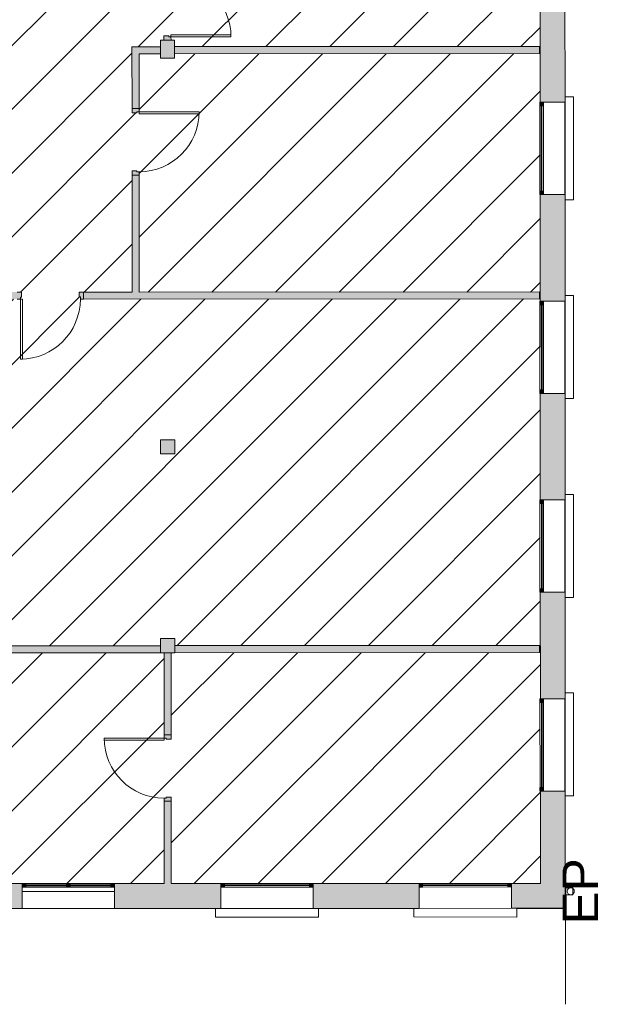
# Model space of a CAD drawing. Header units: metres. Extents: x 82 to 222, y -4 to 154.
# Tile 171 of 214: x 142.45 to 150.95, y 101.09 to 114.95. Entities that reach past the tile are written whole.
import ezdxf

# ---------------------------------------------------------------- set-up
doc = ezdxf.new("R2010")
doc.units = ezdxf.units.M
doc.linetypes.add('Caché', pattern=[0.003, 0.002, -0.001])
for name, color, linetype, lineweight in [('A-ANNO-NOTE', 7, 'Continuous', 20), ('A-DETL-GENF', 7, 'Continuous', 5), ('A-DOOR', 7, 'Continuous', 5), ('A-FLOR', 7, 'Continuous', 5), ('A-GENM', 7, 'Continuous', 5), ('A-GLAZ-CURT', 7, 'Continuous', 5), ('A-GLAZ-CWMG', 7, 'Continuous', 5), ('A-WALL', 7, 'Continuous', 5), ('C-TOPO', 7, 'Continuous', 5), ('P-SANR-FIXT', 7, 'Continuous', 5), ('S-COLS', 7, 'Continuous', 5)]:
    doc.layers.add(name, color=color, linetype=linetype, lineweight=lineweight)
doc.layers.add('A-WALL-PATT', color=7, linetype='Continuous', true_color=0x2a2a2a)
doc.styles.add('Arial', font='arial.ttf', dxfattribs={"height": 0.5})

# ---------------------------------------------------------------- blocks, each defined once
blk = doc.blocks.new('ART-Béton-Poteau rectangulaire - 20X25-3251002-DCE-Plan de reperage des sol- rez de rue-200 - Dépendante 1')
at = {"layer": 'S-COLS', "true_color": 0x2a2a2a}
blk.add_hatch(color=250, dxfattribs=at).paths.add_polyline_path([(-0.1, -0.125), (0.1, -0.125), (0.1, 0.125), (-0.1, 0.125)])
at = {"layer": 'S-COLS', "lineweight": 20}
for p, q in [((0.1, 0.125), (-0.1, 0.125)), ((-0.1, 0.125), (-0.1, -0.125)), ((0.1, -0.125), (0.1, 0.125)), ((-0.1, -0.125), (0.1, -0.125))]:
    blk.add_line(p, q, dxfattribs=at)
blk = doc.blocks.new('ART-Béton-Poteau rectangulaire - 20X20-3251590-DCE-Plan de reperage des sol- rez de rue-200 - Dépendante 1')
at = {"layer": 'S-COLS', "true_color": 0x2a2a2a}
blk.add_hatch(color=250, dxfattribs=at).paths.add_polyline_path([(-0.1, -0.1), (0.1, -0.1), (0.1, 0.1), (-0.1, 0.1), (-0.1, -0.057)])
at = {"layer": 'S-COLS', "lineweight": 20}
for p, q in [((0.1, 0.1), (-0.1, 0.1)), ((-0.1, 0.1), (-0.1, -0.1)), ((0.1, -0.1), (0.1, 0.1)), ((-0.1, -0.1), (0.1, -0.1))]:
    blk.add_line(p, q, dxfattribs=at)
blk = doc.blocks.new('OMD_Porte 1V tunnel - 80x204-5423503-DCE-Plan de reperage des sol- rez de rue-200 - Dépendante 1')
at = {"layer": 'A-DOOR', "true_color": 0x2a2a2a}
h = blk.add_hatch(color=250, dxfattribs=at)
h.paths.add_polyline_path([(-0.518, 0.05), (-0.518, -0.05), (-0.473, -0.05), (-0.473, -0.02), (-0.458, -0.02), (-0.458, 0.05), (-0.517, 0.05)])
h.paths.add_polyline_path([(0.357, 0.05), (0.357, -0.02), (0.372, -0.02), (0.372, -0.05), (0.417, -0.05), (0.417, 0.05), (0.373, 0.05)])
at = {"layer": 'A-DOOR'}
for p, q in [((-0.458, 0.05), (-0.518, 0.05)), ((-0.458, -0.02), (-0.458, 0.05)), ((0.417, 0.05), (0.357, 0.05)), ((0.357, 0.05), (0.357, -0.02)), ((-0.518, -0.05), (-0.473, -0.05)), ((-0.473, -0.05), (-0.473, -0.02)), ((-0.473, -0.02), (-0.458, -0.02)), ((-0.443, -0.05), (-0.473, -0.05)), ((-0.473, -0.05), (-0.473, -0.895)), ((-0.473, -0.05), (-0.443, -0.05)), ((-0.443, -0.895), (-0.443, -0.05)), ((0.357, -0.02), (0.372, -0.02)), ((0.372, -0.02), (0.372, -0.05)), ((0.372, -0.05), (0.417, -0.05)), ((-0.443, -0.895), (-0.473, -0.895))]:
    blk.add_line(p, q, dxfattribs=at)
blk.add_arc((-0.473, -0.05), 0.845, 270, 360, dxfattribs=at)
blk = doc.blocks.new('OMD_Porte 1V tunnel - 80x204-5423504-DCE-Plan de reperage des sol- rez de rue-200 - Dépendante 1')
at = {"layer": 'A-DOOR', "true_color": 0x2a2a2a}
h = blk.add_hatch(color=250, dxfattribs=at)
h.paths.add_polyline_path([(0.417, -0.05), (0.417, 0.05), (0.372, 0.05), (0.372, 0.02), (0.357, 0.02), (0.357, -0.05), (0.372, -0.05)])
h.paths.add_polyline_path([(-0.458, -0.05), (-0.458, 0.02), (-0.473, 0.02), (-0.473, 0.05), (-0.518, 0.05), (-0.518, -0.05), (-0.473, -0.05)])
at = {"layer": 'A-DOOR'}
for p, q in [((-0.473, 0.05), (-0.473, 0.895)), ((-0.443, 0.895), (-0.473, 0.895)), ((-0.443, 0.895), (-0.443, 0.05)), ((-0.518, 0.05), (-0.473, 0.05)), ((-0.443, 0.05), (-0.473, 0.05)), ((-0.473, 0.05), (-0.443, 0.05)), ((-0.473, 0.05), (-0.473, 0.02)), ((-0.473, 0.02), (-0.458, 0.02)), ((-0.458, 0.02), (-0.458, -0.05)), ((0.357, 0.02), (0.372, 0.02)), ((0.357, -0.05), (0.357, 0.02)), ((0.372, 0.02), (0.372, 0.05)), ((0.372, 0.05), (0.417, 0.05)), ((-0.458, -0.05), (-0.518, -0.05)), ((0.417, -0.05), (0.357, -0.05))]:
    blk.add_line(p, q, dxfattribs=at)
blk.add_arc((-0.473, 0.05), 0.845, 0, 90, dxfattribs=at)
blk = doc.blocks.new('Meneau rectangulaire - 50x50-3242118-DCE-Plan de reperage des sol- rez de rue-200 - Dépendante 1')
at = {"layer": 'A-GLAZ-CWMG', "true_color": 0x2a2a2a}
blk.add_hatch(color=250, dxfattribs=at).paths.add_polyline_path([(-0.05, -0.025), (0, -0.025), (0, 0.025), (-0.05, 0.025)])
at = {"layer": 'A-GLAZ-CWMG'}
for p, q in [((0, 0.025), (-0.05, 0.025)), ((-0.05, 0.025), (-0.05, -0.025)), ((0, -0.025), (0, 0.025)), ((-0.05, -0.025), (0, -0.025))]:
    blk.add_line(p, q, dxfattribs=at)
blk = doc.blocks.new('Panneau système - Vitré-3242119-DCE-Plan de reperage des sol- rez de rue-200 - Dépendante 1')
at = {"layer": 'A-GLAZ-CURT', "true_color": 0x2a2a2a}
blk.add_hatch(color=250, dxfattribs=at).paths.add_polyline_path([(0.6, 0.005), (-0.6, 0.005), (-0.6, -0.005), (0.6, -0.005)])
at = {"layer": 'A-GLAZ-CURT'}
for p, q in [((0.6, 0.005), (-0.6, 0.005)), ((-0.6, 0.005), (-0.6, -0.005)), ((0.6, -0.005), (0.6, 0.005)), ((-0.6, -0.005), (0.6, -0.005))]:
    blk.add_line(p, q, dxfattribs=at)
blk = doc.blocks.new('Meneau rectangulaire - 50x50-3242120-DCE-Plan de reperage des sol- rez de rue-200 - Dépendante 1')
at = {"layer": 'A-GLAZ-CWMG', "true_color": 0x2a2a2a}
blk.add_hatch(color=250, dxfattribs=at).paths.add_polyline_path([(0, -0.025), (-0.05, -0.025), (-0.05, 0.025), (0, 0.025)])
at = {"layer": 'A-GLAZ-CWMG'}
for p, q in [((-0.05, 0.025), (0, 0.025)), ((-0.05, -0.025), (-0.05, 0.025)), ((0, 0.025), (0, -0.025)), ((0, -0.025), (-0.05, -0.025))]:
    blk.add_line(p, q, dxfattribs=at)
blk = doc.blocks.new('Meneau rectangulaire - 50x50-3242115-DCE-Plan de reperage des sol- rez de rue-200 - Dépendante 1')
at = {"layer": 'A-GLAZ-CWMG'}
for p, q in [((148.123, 102.789), (149.323, 102.79)), ((149.323, 102.74), (148.123, 102.739))]:
    blk.add_line(p, q, dxfattribs=at)
blk = doc.blocks.new('Panneau système - Vitré-3263156-DCE-Plan de reperage des sol- rez de rue-200 - Dépendante 1')
at = {"layer": 'A-GLAZ-CURT', "true_color": 0x2a2a2a}
blk.add_hatch(color=250, dxfattribs=at).paths.add_polyline_path([(0.287, 0.005), (-0.287, 0.005), (-0.287, -0.005), (0.287, -0.005)])
at = {"layer": 'A-GLAZ-CURT'}
for p, q in [((0.287, 0.005), (-0.287, 0.005)), ((-0.287, 0.005), (-0.287, -0.005)), ((0.287, -0.005), (0.287, 0.005)), ((-0.287, -0.005), (0.287, -0.005))]:
    blk.add_line(p, q, dxfattribs=at)
blk = doc.blocks.new('Meneau rectangulaire - 50x50-3263147-DCE-Plan de reperage des sol- rez de rue-200 - Dépendante 1')
at = {"layer": 'A-GLAZ-CWMG'}
for p, q in [((143.156, 102.788), (143.731, 102.788)), ((143.156, 102.738), (143.731, 102.738))]:
    blk.add_line(p, q, dxfattribs=at)
blk = doc.blocks.new('Meneau rectangulaire - 50x50-3263169-DCE-Plan de reperage des sol- rez de rue-200 - Dépendante 1')
at = {"layer": 'A-GLAZ-CWMG', "true_color": 0x2a2a2a}
blk.add_hatch(color=250, dxfattribs=at).paths.add_polyline_path([(0, -0.025), (-0.05, -0.025), (-0.05, 0.025), (0, 0.025)])
at = {"layer": 'A-GLAZ-CWMG'}
for p, q in [((-0.05, 0.025), (0, 0.025)), ((-0.05, -0.025), (-0.05, 0.025)), ((0, 0.025), (0, -0.025)), ((0, -0.025), (-0.05, -0.025))]:
    blk.add_line(p, q, dxfattribs=at)
blk = doc.blocks.new('Meneau rectangulaire - 50x50-3263165-DCE-Plan de reperage des sol- rez de rue-200 - Dépendante 1')
at = {"layer": 'A-GLAZ-CWMG', "true_color": 0x2a2a2a}
blk.add_hatch(color=250, dxfattribs=at).paths.add_polyline_path([(-0.05, -0.025), (0, -0.025), (0, 0.025), (-0.05, 0.025)])
at = {"layer": 'A-GLAZ-CWMG'}
for p, q in [((0, 0.025), (-0.05, 0.025)), ((-0.05, 0.025), (-0.05, -0.025)), ((0, -0.025), (0, 0.025)), ((-0.05, -0.025), (0, -0.025))]:
    blk.add_line(p, q, dxfattribs=at)
blk = doc.blocks.new('OMD_Porte 1V tunnel - 80x204-V8-DCE-Plan de reperage des sol- rez de rue-200 - Dépendante 1')
at = {"layer": 'A-DOOR', "true_color": 0x2a2a2a}
h = blk.add_hatch(color=250, dxfattribs=at)
h.paths.add_polyline_path([(0.417, -0.05), (0.417, 0.05), (0.357, 0.05), (0.357, -0.02), (0.372, -0.02), (0.372, -0.05), (0.417, -0.05)])
h.paths.add_polyline_path([(-0.458, -0.02), (-0.458, 0.05), (-0.518, 0.05), (-0.518, -0.05), (-0.473, -0.05), (-0.473, -0.02), (-0.458, -0.02)])
at = {"layer": 'A-DOOR'}
for p, q in [((-0.458, 0.05), (-0.518, 0.05)), ((-0.458, -0.02), (-0.458, 0.05)), ((0.417, 0.05), (0.357, 0.05)), ((0.357, 0.05), (0.357, -0.02)), ((-0.518, -0.05), (-0.473, -0.05)), ((-0.473, -0.05), (-0.473, -0.02)), ((-0.473, -0.02), (-0.458, -0.02)), ((-0.443, -0.05), (-0.473, -0.05)), ((-0.473, -0.05), (-0.473, -0.895)), ((-0.473, -0.05), (-0.443, -0.05)), ((-0.443, -0.895), (-0.443, -0.05)), ((0.357, -0.02), (0.372, -0.02)), ((0.372, -0.02), (0.372, -0.05)), ((0.372, -0.05), (0.417, -0.05)), ((-0.443, -0.895), (-0.473, -0.895))]:
    blk.add_line(p, q, dxfattribs=at)
blk.add_arc((-0.473, -0.05), 0.845, 270, 360, dxfattribs=at)
blk = doc.blocks.new('Meneau rectangulaire - 50x50-3263149-DCE-Plan de reperage des sol- rez de rue-200 - Dépendante 1')
at = {"layer": 'A-GLAZ-CWMG'}
for p, q in [((142.531, 102.788), (143.106, 102.788)), ((142.532, 102.738), (143.106, 102.738))]:
    blk.add_line(p, q, dxfattribs=at)
blk = doc.blocks.new('Meneau rectangulaire - 50x50-3263163-DCE-Plan de reperage des sol- rez de rue-200 - Dépendante 1')
at = {"layer": 'A-GLAZ-CWMG', "true_color": 0x2a2a2a}
blk.add_hatch(color=250, dxfattribs=at).paths.add_polyline_path([(0.025, -0.025), (-0.025, -0.025), (-0.025, 0.025), (0.025, 0.025)])
at = {"layer": 'A-GLAZ-CWMG'}
for p, q in [((-0.025, 0.025), (0.025, 0.025)), ((-0.025, -0.025), (-0.025, 0.025)), ((0.025, 0.025), (0.025, -0.025)), ((0.025, -0.025), (-0.025, -0.025))]:
    blk.add_line(p, q, dxfattribs=at)
blk = doc.blocks.new('appui fenetre - appui fenetre-3309576-DCE-Plan de reperage des sol- rez de rue-200 - Dépendante 1')
at = {"layer": 'A-GENM'}
for p, q in [((187.287, -21.552), (187.2, -21.468)), ((187.143, -21.524), (186.244, -22.462)), ((186.284, -22.599), (187.287, -21.552)), ((186.198, -22.517), (186.284, -22.599)), ((185.208, -23.547), (184.309, -24.485)), ((185.352, -23.576), (185.265, -23.492)), ((184.349, -24.622), (185.352, -23.576)), ((184.263, -24.541), (184.349, -24.622)), ((183.273, -25.571), (182.374, -26.509)), ((182.413, -26.646), (183.417, -25.599)), ((183.417, -25.599), (183.33, -25.516)), ((175.743, -26.327), (175.658, -26.415)), ((175.658, -26.415), (176.705, -27.419)), ((176.79, -27.33), (175.798, -26.378)), ((182.328, -26.565), (182.413, -26.646)), ((176.705, -27.419), (176.79, -27.33)), ((181.485, -27.619), (181.399, -27.537)), ((181.338, -27.594), (180.438, -28.533)), ((180.482, -28.666), (181.485, -27.619)), ((177.761, -28.256), (177.676, -28.344)), ((177.676, -28.344), (178.723, -29.348)), ((178.808, -29.258), (177.815, -28.307)), ((180.397, -28.585), (180.482, -28.666)), ((178.723, -29.348), (178.808, -29.258))]:
    blk.add_line(p, q, dxfattribs=at)
blk = doc.blocks.new('Gouttière avec dauphin - Gouttière avec dauphin 13_2-4851836-DCE-Plan de reperage des sol- rez de rue-200 - Dépendante 1')
at = {"layer": 'P-SANR-FIXT', "linetype": 'Caché'}
for p, q in [((-0.05, -0.03), (-0.05, 0.07)), ((-0.05, 0.07), (0.05, 0.07)), ((0.05, 0.07), (0.05, -0.03)), ((0.05, -0.03), (-0.05, -0.03))]:
    blk.add_line(p, q, dxfattribs=at)
at = {"layer": 'P-SANR-FIXT'}
blk.add_circle((0, 0), 0.05, dxfattribs=at)

msp = doc.modelspace()

# ---------------------------------------------------------------- hatches: boundary and pattern name
at = {"layer": 'A-DETL-GENF', "true_color": 0x808080}
h = msp.add_hatch(dxfattribs=at)
h.set_pattern_fill('FP_14', color=8, style=0, pattern_type=2)
h.set_pattern_definition([(45, (-65.317, 107.194), (-0.4490128, 0.4490128), [])])
h.paths.add_polyline_path([(106.686, 124.55), (106.686, 124.55), (106.686, 124.565), (106.656, 124.565), (106.656, 124.61), (106.626, 124.61), (106.626, 125.58), (106.426, 125.579), (106.426, 125.664), (102.593, 125.664), (102.593, 125.694), (102.548, 125.694), (102.548, 125.724), (102.533, 125.724), (102.533, 125.794), (106.426, 125.794), (106.426, 125.879), (106.626, 125.88), (106.626, 126.475), (106.656, 126.475), (106.656, 126.52), (106.686, 126.52), (106.686, 126.535), (106.756, 126.535), (106.756, 124.55)])
h.paths.add_polyline_path([(101.283, 102.778), (106.631, 102.781), (106.631, 103.112), (106.661, 103.112), (106.661, 103.157), (106.691, 103.157), (106.691, 103.172), (106.761, 103.172), (106.761, 102.782), (114.571, 102.786), (114.57, 106.271), (108.188, 106.27), (108.188, 106.3), (108.143, 106.3), (108.143, 106.33), (108.128, 106.33), (108.128, 106.4), (109.1, 106.4), (109.099, 112.87), (109.129, 112.87), (109.129, 112.915), (109.159, 112.915), (109.159, 112.93), (109.229, 112.93), (109.23, 111.855), (109.429, 111.855), (109.429, 111.795), (114.57, 111.796), (114.565, 131.266), (109.424, 131.265), (109.424, 131.23), (109.224, 131.23), (109.225, 128.4), (109.195, 128.4), (109.195, 128.355), (109.165, 128.355), (109.165, 128.34), (109.095, 128.34), (109.094, 131.265), (106.754, 131.265), (106.754, 129.85), (106.685, 129.85), (106.685, 129.865), (106.655, 129.865), (106.655, 129.91), (106.625, 129.91), (106.624, 131.23), (106.424, 131.229), (106.424, 131.429), (106.624, 131.43), (106.624, 133.45), (106.004, 133.449), (106.004, 134.624), (101.283, 134.629), (101.283, 133.374), (101.286, 133.374), (101.286, 133.324), (101.283, 133.324), (101.283, 132.125), (101.286, 132.125), (101.286, 132.075), (101.283, 132.075), (101.283, 130.574), (101.287, 130.574), (101.287, 130.524), (101.283, 130.524), (101.283, 129.325), (101.287, 129.325), (101.287, 129.275), (101.283, 129.275), (101.283, 128.593), (101.718, 128.593), (101.718, 128.523), (101.703, 128.523), (101.703, 128.493), (101.658, 128.493), (101.658, 128.463), (101.283, 128.463), (101.283, 127.774), (101.287, 127.774), (101.287, 127.724), (101.283, 127.724), (101.283, 126.525), (101.287, 126.525), (101.287, 126.475), (101.283, 126.475), (101.283, 125.793), (101.718, 125.793), (101.718, 125.723), (101.703, 125.723), (101.703, 125.693), (101.658, 125.693), (101.658, 125.663), (101.283, 125.663), (101.283, 124.974), (101.288, 124.974), (101.288, 124.924), (101.283, 124.924), (101.283, 123.725), (101.288, 123.725), (101.288, 123.675), (101.283, 123.675), (101.283, 122.793), (106.426, 122.795), (106.426, 123.079), (106.626, 123.08), (106.626, 123.675), (106.656, 123.675), (106.656, 123.72), (106.686, 123.72), (106.686, 123.735), (106.756, 123.735), (106.756, 122.665), (101.283, 122.663), (101.283, 122.278), (101.587, 122.278), (101.588, 117.978), (101.283, 117.978), (101.283, 117.478), (101.928, 117.478), (101.928, 117.178), (101.283, 117.178), (101.283, 116.574), (101.29, 116.574), (101.29, 116.524), (101.283, 116.524), (101.283, 115.325), (101.29, 115.325), (101.288, 115.275), (101.283, 115.275), (101.283, 113.774), (101.291, 113.774), (101.291, 113.724), (101.283, 113.724), (101.283, 112.525), (101.291, 112.525), (101.291, 112.475), (101.283, 112.475), (101.283, 110.974), (101.291, 110.974), (101.291, 110.924), (101.283, 110.924), (101.283, 109.725), (101.291, 109.725), (101.29, 109.675), (101.283, 109.675), (101.283, 108.174), (101.292, 108.174), (101.292, 108.124), (101.283, 108.124), (101.283, 106.925), (101.292, 106.925), (101.292, 106.875), (101.283, 106.875), (101.283, 105.379), (101.293, 105.379), (101.293, 105.329), (101.283, 105.329), (101.283, 104.13), (101.293, 104.13), (101.293, 104.08), (101.283, 104.08), (101.283, 102.778)])
h.paths.add_polyline_path([(144.099, 112.826), (144.099, 112.826), (144.099, 112.811), (144.129, 112.811), (144.129, 111.118), (149.769, 111.118), (149.769, 111.02), (143.302, 111.018), (143.302, 111.048), (143.287, 111.048), (143.287, 111.118), (144.029, 111.118), (144.029, 112.826)])
h.paths.add_polyline_path([(144.548, 114.726), (144.548, 114.726), (144.548, 114.711), (144.578, 114.711), (144.578, 114.664), (144.628, 114.664), (144.628, 114.574), (149.768, 114.575), (149.768, 114.475), (144.628, 114.473), (144.628, 114.414), (144.428, 114.413), (144.428, 114.473), (144.128, 114.473), (144.129, 113.656), (144.099, 113.656), (144.099, 113.641), (144.029, 113.641), (144.028, 114.573), (144.428, 114.575), (144.428, 114.663), (144.478, 114.664), (144.478, 114.726)])
h.paths.add_polyline_path([(144.547, 119.111), (144.547, 119.111), (144.547, 119.096), (144.577, 119.096), (144.578, 118.389), (144.128, 118.388), (144.128, 117.388), (149.768, 117.39), (149.768, 117.29), (144.128, 117.288), (144.128, 116.263), (144.578, 116.264), (144.578, 115.556), (144.548, 115.556), (144.548, 115.541), (144.478, 115.541), (144.478, 116.163), (144.028, 116.163), (144.028, 118.488), (144.477, 118.488), (144.477, 119.111)])
h.paths.add_polyline_path([(144.547, 120.351), (144.547, 120.351), (144.547, 120.336), (144.577, 120.336), (144.578, 120.289), (144.627, 120.289), (144.627, 120.189), (149.767, 120.19), (149.767, 120.09), (144.627, 120.089), (144.627, 119.989), (144.577, 119.988), (144.577, 119.941), (144.547, 119.941), (144.547, 119.926), (144.477, 119.926), (144.477, 119.988), (144.427, 119.988), (144.427, 120.288), (144.477, 120.289), (144.477, 120.351)])
h.paths.add_polyline_path([(144.546, 124.681), (144.546, 124.681), (144.546, 124.666), (144.576, 124.666), (144.576, 123.989), (144.126, 123.988), (144.126, 122.988), (149.776, 122.99), (149.776, 123.69), (149.772, 123.69), (149.772, 124.99), (149.776, 124.99), (149.776, 125.79), (144.626, 125.789), (144.626, 125.589), (144.576, 125.588), (144.576, 125.511), (144.546, 125.511)])
h.paths.add_polyline_path([(141.887, 122.133), (141.887, 122.133), (141.887, 122.148), (141.857, 122.148), (141.857, 122.193), (141.827, 122.193), (141.826, 122.615), (136.448, 122.614), (136.448, 116.857), (141.858, 116.858), (141.857, 119.988), (141.627, 119.988), (141.627, 120.288), (141.827, 120.288), (141.827, 120.643), (141.857, 120.643), (141.858, 120.688), (141.887, 120.688)])
h.paths.add_polyline_path([(136.294, 102.787), (144.481, 102.789), (144.481, 103.991), (144.511, 103.991), (144.511, 104.006), (144.581, 104.006), (144.581, 102.789), (149.781, 102.79), (149.78, 104.09), (149.776, 104.09), (149.776, 105.39), (149.781, 105.39), (149.78, 106.89), (149.776, 106.89), (149.776, 108.19), (149.78, 108.19), (149.779, 109.69), (149.775, 109.69), (149.775, 110.99), (149.779, 110.99), (149.779, 112.49), (149.775, 112.49), (149.774, 113.79), (149.779, 113.79), (149.778, 115.29), (149.774, 115.29), (149.774, 116.59), (149.778, 116.59), (149.777, 118.09), (149.773, 118.09), (149.773, 118.14), (149.778, 118.14), (149.777, 119.34), (149.773, 119.34), (149.773, 119.39), (149.777, 119.39), (149.777, 120.89), (149.773, 120.89), (149.772, 122.19), (149.777, 122.19), (149.776, 122.89), (144.126, 122.888), (144.128, 121.888), (144.577, 121.889), (144.577, 121.181), (144.547, 121.181), (144.547, 121.166), (144.477, 121.166), (144.477, 121.788), (144.027, 121.788), (144.026, 124.088), (144.476, 124.088), (144.476, 124.681), (144.546, 124.681), (144.546, 125.496), (144.476, 125.496), (144.476, 125.588), (144.296, 125.588), (144.295, 128.473), (143.835, 128.473), (143.835, 128.543), (143.85, 128.543), (143.85, 128.573), (143.895, 128.573), (143.895, 128.603), (144.295, 128.603), (144.294, 131.423), (144.324, 131.423), (144.324, 131.468), (144.354, 131.468), (144.354, 131.483), (144.424, 131.483), (144.426, 131.438), (144.624, 131.439), (144.624, 131.239), (144.424, 131.238), (144.426, 125.888), (149.776, 125.89), (149.776, 126.399), (149.581, 126.399), (149.581, 132.055), (149.61, 132.055), (149.61, 132.07), (149.68, 132.07), (149.68, 132.01), (149.88, 132.01), (149.881, 126.803), (150.95, 126.801), (150.95, 135.595), (149.879, 135.595), (149.879, 133.56), (149.679, 133.56), (149.679, 133.5), (149.609, 133.5), (149.609, 133.515), (149.579, 133.515), (149.579, 134.655), (149.522, 134.655), (149.522, 134.644), (148.474, 134.644), (148.474, 134.594), (148.414, 134.594), (148.414, 134.599), (148.454, 134.599), (148.454, 134.639), (148.414, 134.639), (148.414, 134.644), (148.424, 134.644), (148.424, 134.654), (144.804, 134.654), (144.804, 134.644), (144.814, 134.644), (144.814, 134.639), (144.774, 134.637), (144.774, 134.599), (144.814, 134.599), (144.814, 134.594), (144.754, 134.594), (144.754, 134.644), (144.424, 134.644), (144.424, 132.913), (144.354, 132.913), (144.354, 132.928), (144.324, 132.928), (144.324, 132.973), (144.294, 132.973), (144.294, 133.821), (143.448, 132.978), (142.463, 131.993), (142.465, 131.991), (141.954, 131.48), (141.955, 129.545), (141.885, 129.545), (141.885, 129.56), (141.855, 129.56), (141.855, 129.605), (141.825, 129.605), (141.824, 129.603), (141.632, 129.603), (141.632, 129.673), (141.647, 129.673), (141.647, 129.703), (141.692, 129.703), (141.692, 129.673), (141.825, 129.673), (141.824, 131.238), (141.624, 131.238), (141.624, 131.267), (140.424, 131.268), (140.425, 130.573), (140.375, 130.573), (140.374, 131.268), (139.674, 131.268), (139.674, 130.35), (139.605, 130.35), (139.604, 130.365), (139.575, 130.365), (139.575, 130.41), (139.605, 130.41), (139.604, 131.269), (138.804, 131.269), (138.805, 129.672), (139.605, 129.672), (139.605, 129.675), (139.575, 129.675), (139.575, 129.72), (139.605, 129.72), (139.605, 129.735), (139.675, 129.735), (139.675, 129.672), (140.757, 129.673), (140.757, 129.703), (140.802, 129.703), (140.802, 129.673), (140.817, 129.673), (140.817, 129.603), (138.805, 129.602), (138.804, 129.485), (138.735, 129.485), (138.734, 129.5), (138.705, 129.5), (138.705, 129.545), (138.735, 129.545), (138.734, 129.602), (137.865, 129.602), (137.865, 129.734), (137.935, 129.734), (137.935, 129.719), (137.965, 129.719), (137.965, 129.674), (137.935, 129.672), (137.935, 129.672), (138.735, 129.672), (138.734, 131.269), (137.934, 131.27), (137.935, 130.409), (137.965, 130.409), (137.965, 130.364), (137.935, 130.364), (137.934, 130.349), (137.865, 130.349), (137.864, 131.27), (136.45, 131.272), (136.45, 128.602), (138.735, 128.602), (138.735, 128.61), (138.705, 128.61), (138.705, 128.655), (138.735, 128.655), (138.735, 128.67), (138.805, 128.67), (138.805, 128.602), (141.825, 128.603), (141.825, 128.67), (141.855, 128.67), (141.855, 128.715), (141.885, 128.715), (141.885, 128.73), (141.955, 128.73), (141.955, 128.603), (142.345, 128.603), (142.345, 128.573), (142.39, 128.573), (142.39, 128.543), (142.405, 128.543), (142.405, 128.473), (141.955, 128.473), (141.955, 128.413), (141.885, 128.413), (141.885, 128.428), (141.855, 128.428), (141.855, 128.473), (136.449, 128.472), (136.449, 122.714), (141.826, 122.715), (141.827, 123.093), (141.856, 123.093), (141.856, 123.138), (141.886, 123.138), (141.886, 123.153), (141.956, 123.153), (141.957, 122.133), (141.887, 122.133), (141.887, 120.703), (141.957, 120.703), (141.958, 116.758), (136.446, 116.757), (136.448, 115.414), (136.455, 113.572), (137.084, 113.572), (137.084, 111.772), (137.284, 111.772), (137.284, 111.672), (136.463, 111.672), (136.479, 107.802), (136.536, 107.802), (137.885, 109.002), (141.63, 109.003), (141.63, 109.038), (141.83, 109.038), (141.83, 108.838), (141.63, 108.838), (141.63, 106.238), (141.83, 106.238), (141.83, 106.138), (144.43, 106.138), (144.43, 106.238), (144.63, 106.239), (144.63, 106.139), (149.77, 106.14), (149.77, 106.04), (144.58, 106.038), (144.581, 104.821), (144.511, 104.821), (144.511, 104.836), (144.481, 104.836), (144.48, 106.038), (141.83, 106.038), (141.831, 105.623), (141.731, 105.623), (141.73, 106.038), (141.63, 106.038), (141.63, 106.073), (136.298, 106.071), (136.297, 105.246), (136.19, 105.246), (136.19, 103.697), (136.295, 103.696), (136.294, 102.787)])
h.paths.add_polyline_path([(106.688, 116.56), (106.688, 116.56), (106.688, 116.575), (106.658, 116.575), (106.658, 116.62), (106.628, 116.62), (106.628, 117.18), (105.928, 117.18), (105.928, 117.379), (101.929, 117.378), (101.929, 117.478), (106.758, 117.48), (106.758, 116.56)])
h.paths.add_polyline_path([(106.689, 113.305), (106.689, 113.305), (106.689, 113.32), (106.659, 113.32), (106.659, 113.365), (106.629, 113.365), (106.628, 114.465), (106.581, 114.465), (106.581, 114.495), (106.566, 114.495), (106.566, 114.565), (106.628, 114.565), (106.628, 115.685), (106.658, 115.685), (106.658, 115.73), (106.688, 115.73), (106.688, 115.745), (106.758, 115.745), (106.759, 113.305)])
h.paths.add_polyline_path([(106.69, 107.705), (106.69, 107.705), (106.69, 107.72), (106.66, 107.72), (106.66, 107.765), (106.63, 107.765), (106.629, 111.605), (106.429, 111.604), (106.429, 111.854), (106.629, 111.855), (106.629, 112.43), (106.659, 112.43), (106.659, 112.475), (106.689, 112.475), (106.689, 112.49), (106.759, 112.49), (106.76, 107.705)])
h.paths.add_polyline_path([(106.691, 103.987), (106.691, 104.002), (106.661, 104.002), (106.661, 104.047), (106.631, 104.047), (106.63, 106.03), (106.43, 106.029), (106.43, 106.229), (106.63, 106.23), (106.63, 106.83), (106.66, 106.83), (106.66, 106.875), (106.69, 106.875), (106.69, 106.89), (106.76, 106.89), (106.76, 106.4), (107.313, 106.4), (107.313, 106.33), (107.298, 106.33), (107.298, 106.3), (107.253, 106.3), (107.253, 106.27), (106.76, 106.27), (106.76, 103.987)])
h.paths.add_polyline_path([(149.776, 104.14), (149.781, 104.14), (149.78, 105.34), (149.776, 105.34)])
h.paths.add_polyline_path([(109.23, 106.03), (109.23, 106.03), (109.23, 106.23), (109.43, 106.23), (109.43, 106.03)])
h.paths.add_polyline_path([(136.19, 106.202), (141.5, 106.203), (141.5, 108.873), (137.89, 108.872), (136.574, 107.702), (136.19, 107.701), (136.19, 106.203)])
h.paths.add_polyline_path([(149.776, 106.94), (149.78, 106.94), (149.78, 108.14), (149.776, 108.14), (149.776, 106.94)])
h.paths.add_polyline_path([(137.5, 107.452), (137.5, 107.622), (140.3, 107.622), (140.3, 107.452), (137.774, 107.452)])
h.paths.add_polyline_path([(101.29, 108.208), (101.29, 108.308), (105.13, 108.309), (105.13, 108.209), (101.392, 108.208)])
h.paths.add_polyline_path([(144.43, 108.838), (144.43, 108.838), (144.43, 109.038), (144.63, 109.039), (144.63, 108.839)])
h.paths.add_polyline_path([(141.88, 108.938), (141.879, 111.673), (141.829, 111.673), (141.828, 114.413), (141.628, 114.413), (141.628, 114.538), (139.728, 114.537), (139.729, 111.672), (138.784, 111.672), (138.784, 111.772), (139.579, 111.772), (139.578, 114.687), (141.978, 114.688), (141.979, 111.118), (142.472, 111.118), (142.472, 111.048), (142.457, 111.048), (142.457, 111.018), (141.979, 111.018), (141.979, 108.938)])
h.paths.add_polyline_path([(149.775, 109.74), (149.78, 109.74), (149.779, 110.94), (149.775, 110.94), (149.775, 109.74)])
h.paths.add_polyline_path([(136.463, 111.772), (137.034, 111.772), (137.034, 111.822), (137.044, 111.822), (137.044, 112.522), (137.034, 112.522), (137.034, 112.572), (136.459, 112.572), (136.463, 111.802)])
h.paths.add_polyline_path([(149.774, 112.54), (149.779, 112.54), (149.778, 113.74), (149.774, 113.74)])
h.paths.add_polyline_path([(136.459, 112.672), (137.034, 112.672), (137.034, 112.722), (137.044, 112.722), (137.044, 113.422), (137.034, 113.422), (137.034, 113.472), (136.456, 113.472), (136.459, 112.672)])
h.paths.add_polyline_path([(110.219, 113.045), (110.219, 113.215), (112.453, 113.216), (112.453, 113.213), (112.464, 113.213), (112.464, 113.216), (113.069, 113.216), (113.069, 113.046), (110.324, 113.045)])
h.paths.add_polyline_path([(109.158, 114.36), (109.158, 114.375), (109.128, 114.375), (109.128, 114.42), (109.098, 114.42), (109.098, 115.778), (109.168, 115.778), (109.168, 115.763), (109.198, 115.763), (109.198, 115.718), (109.228, 115.718), (109.228, 114.63), (109.428, 114.63), (109.428, 114.595), (111.378, 114.596), (111.378, 114.896), (113.188, 114.896), (113.188, 114.596), (114.568, 114.596), (114.568, 114.466), (109.428, 114.465), (109.428, 114.43), (109.228, 114.43), (109.228, 114.36), (109.226, 114.36)])
h.paths.add_polyline_path([(101.288, 114.463), (101.288, 114.563), (105.751, 114.564), (105.751, 114.494), (105.736, 114.494), (105.736, 114.464), (101.517, 114.463)])
h.paths.add_polyline_path([(111.428, 114.596), (113.138, 114.596), (113.138, 114.846), (111.428, 114.846)])
h.paths.add_polyline_path([(149.774, 115.34), (149.778, 115.34), (149.778, 116.54), (149.774, 116.54), (149.774, 115.34)])
h.paths.add_polyline_path([(109.168, 115.778), (109.168, 116.593), (109.098, 116.593), (109.096, 123.658), (109.166, 123.658), (109.166, 123.643), (109.196, 123.643), (109.196, 123.598), (109.226, 123.598), (109.228, 123.08), (109.426, 123.08), (109.426, 122.78), (109.226, 122.78), (109.228, 117.48), (109.428, 117.48), (109.428, 117.18), (109.228, 117.18), (109.226, 116.653), (109.198, 116.653), (109.198, 116.608), (109.168, 116.608)])
h.paths.add_polyline_path([(149.773, 120.94), (149.777, 120.94), (149.776, 122.14), (149.773, 122.14), (149.773, 120.94)])
h.paths.add_polyline_path([(109.166, 123.658), (109.166, 124.473), (109.096, 124.473), (109.096, 126.51), (109.166, 126.51), (109.166, 126.495), (109.196, 126.495), (109.196, 126.45), (109.226, 126.45), (109.228, 125.88), (109.426, 125.88), (109.426, 125.58), (109.226, 125.58), (109.226, 124.533), (109.196, 124.533), (109.196, 124.488), (109.166, 124.488)])
h.paths.add_polyline_path([(149.772, 123.74), (149.776, 123.74), (149.776, 124.94), (149.772, 124.94), (149.772, 123.74)])
h.paths.add_polyline_path([(141.886, 123.968), (141.886, 123.983), (141.856, 123.983), (141.856, 124.028), (141.826, 124.028), (141.825, 125.588), (141.626, 125.588), (141.626, 125.888), (141.826, 125.888), (141.825, 126.923), (141.855, 126.923), (141.855, 126.968), (141.885, 126.968), (141.885, 126.983), (141.955, 126.983), (141.956, 123.968)])
h.paths.add_polyline_path([(106.685, 127.35), (106.685, 127.365), (106.655, 127.365), (106.655, 127.41), (106.625, 127.41), (106.625, 128.465), (102.593, 128.464), (102.593, 128.494), (102.548, 128.494), (102.548, 128.524), (102.533, 128.524), (102.533, 128.594), (106.625, 128.595), (106.625, 128.975), (106.655, 128.975), (106.655, 129.02), (106.685, 129.02), (106.685, 129.035), (106.755, 129.035), (106.754, 127.35)])
h.paths.add_polyline_path([(149.294, 131.24), (149.294, 131.24), (149.294, 131.44), (149.494, 131.44), (149.494, 131.24)])
h.paths.add_polyline_path([(106.074, 133.519), (106.624, 133.52), (106.624, 134.623), (106.074, 134.623), (106.074, 133.52)])
at = {"layer": 'A-WALL-PATT'}
h = msp.add_hatch(color=256, dxfattribs=at)
h.paths.add_polyline_path([(150.131, 102.44), (150.131, 102.44), (150.131, 104.09), (149.781, 104.09), (149.781, 102.44)])
h.paths.add_polyline_path([(149.781, 105.39), (150.131, 105.39), (150.13, 106.89), (149.78, 106.89), (149.781, 105.39)])
h.paths.add_polyline_path([(149.78, 108.19), (150.13, 108.19), (150.13, 109.69), (149.78, 109.69), (149.78, 108.19)])
h.paths.add_polyline_path([(149.779, 110.99), (150.129, 110.99), (150.129, 112.49), (149.779, 112.49), (149.779, 110.99)])
h.paths.add_polyline_path([(149.779, 113.79), (150.129, 113.79), (150.128, 115.29), (149.778, 115.29), (149.779, 113.79)])
h.paths.add_polyline_path([(149.778, 116.59), (150.128, 116.59), (150.128, 118.09), (149.778, 118.09), (149.778, 116.59)])
h.paths.add_polyline_path([(149.777, 119.39), (150.127, 119.39), (150.127, 120.89), (149.777, 120.89), (149.777, 119.39)])
h.paths.add_polyline_path([(149.777, 122.19), (150.127, 122.19), (150.126, 123.69), (149.776, 123.69), (149.777, 122.19)])
h.paths.add_polyline_path([(150.126, 124.99), (150.126, 124.99), (150.126, 126.399), (149.776, 126.399), (149.776, 124.99)])
at = {"layer": 'A-WALL-PATT', "lineweight": 5}
h = msp.add_hatch(color=256, dxfattribs=at)
h.paths.add_polyline_path([(144.478, 114.663), (144.578, 114.664), (144.578, 114.666), (144.478, 114.666), (144.478, 114.664)])
h.paths.add_polyline_path([(144.578, 115.601), (144.578, 115.601), (144.578, 116.264), (144.478, 116.263), (144.478, 115.601)])
h = msp.add_hatch(color=256, dxfattribs=at)
h.paths.add_polyline_path([(144.028, 114.473), (144.428, 114.473), (144.428, 114.573), (144.028, 114.573), (144.028, 114.473)])
h.paths.add_polyline_path([(144.628, 114.474), (149.768, 114.475), (149.768, 114.575), (144.628, 114.574), (144.628, 114.482)])
h = msp.add_hatch(color=256, dxfattribs=at)
h.paths.add_polyline_path([(144.029, 111.118), (144.129, 111.118), (144.129, 112.766), (144.029, 112.766)])
h.paths.add_polyline_path([(144.029, 113.701), (144.129, 113.701), (144.128, 114.473), (144.028, 114.473), (144.029, 113.701)])
h = msp.add_hatch(color=256, dxfattribs=at)
h.paths.add_polyline_path([(141.979, 111.018), (142.412, 111.018), (142.412, 111.118), (141.979, 111.118), (141.979, 111.018)])
h.paths.add_polyline_path([(143.347, 111.018), (149.769, 111.02), (149.769, 111.12), (143.347, 111.118)])
for points in [[(141.83, 106.038), (144.43, 106.038), (144.43, 106.138), (141.83, 106.138)], [(144.63, 106.039), (149.77, 106.04), (149.77, 106.14), (144.63, 106.139)]]:
    msp.add_hatch(color=256, dxfattribs=at).paths.add_polyline_path(points)
h = msp.add_hatch(color=256, dxfattribs=at)
h.paths.add_polyline_path([(144.481, 102.788), (144.581, 102.789), (144.581, 103.946), (144.481, 103.946), (144.481, 102.789)])
h.paths.add_polyline_path([(144.481, 104.881), (144.581, 104.881), (144.58, 106.039), (144.48, 106.038), (144.481, 104.881)])
at = {"layer": 'A-WALL-PATT'}
h = msp.add_hatch(color=256, dxfattribs=at)
h.paths.add_polyline_path([(100.933, 102.428), (101.682, 102.428), (101.681, 102.778), (100.933, 102.778), (100.933, 102.718), (100.936, 102.718), (100.936, 102.618), (100.933, 102.618), (100.933, 102.428)])
h.paths.add_polyline_path([(102.981, 102.429), (104.481, 102.429), (104.481, 102.779), (102.981, 102.779)])
h.paths.add_polyline_path([(105.781, 102.429), (107.282, 102.43), (107.281, 102.78), (105.781, 102.779), (105.781, 102.43)])
h.paths.add_polyline_path([(108.581, 102.43), (110.082, 102.43), (110.081, 102.78), (108.581, 102.78), (108.581, 102.43)])
h.paths.add_polyline_path([(111.381, 102.431), (112.882, 102.431), (112.881, 102.781), (111.381, 102.781)])
h.paths.add_polyline_path([(114.181, 102.431), (116.681, 102.432), (116.681, 102.782), (114.181, 102.781)])
h.paths.add_polyline_path([(120.781, 102.433), (123.581, 102.434), (123.581, 102.784), (120.781, 102.783)])
h.paths.add_polyline_path([(127.681, 102.435), (130.481, 102.435), (130.481, 102.785), (127.681, 102.785)])
h.paths.add_polyline_path([(134.581, 102.436), (136.882, 102.437), (136.881, 102.787), (134.581, 102.786)])
h.paths.add_polyline_path([(138.181, 102.437), (139.682, 102.437), (139.681, 102.787), (138.181, 102.787), (138.181, 102.437)])
h.paths.add_polyline_path([(140.981, 102.438), (142.482, 102.438), (142.481, 102.788), (140.981, 102.788)])
h.paths.add_polyline_path([(143.781, 102.438), (145.282, 102.439), (145.281, 102.789), (143.781, 102.788)])
h.paths.add_polyline_path([(146.581, 102.439), (148.073, 102.439), (148.073, 102.789), (146.581, 102.789), (146.581, 102.439)])
h.paths.add_polyline_path([(149.373, 102.44), (149.781, 102.44), (149.781, 102.79), (149.373, 102.79), (149.373, 102.44)])

# ---------------------------------------------------------------- linework, layer by layer
at = {"layer": 'A-FLOR'}
msp.add_line((142.482, 102.678), (143.781, 102.678), dxfattribs=at)
at = {"layer": 'A-WALL', "lineweight": 20}
for p, q in [((149.779, 113.79), (149.778, 115.29)), ((150.129, 113.79), (150.128, 115.29)), ((144.428, 114.573), (144.028, 114.573)), ((144.028, 114.573), (144.029, 113.701)), ((144.578, 114.666), (144.478, 114.666)), ((144.478, 114.666), (144.478, 114.663)), ((144.578, 114.664), (144.578, 114.666)), ((149.768, 114.575), (144.628, 114.574)), ((149.768, 114.475), (149.768, 114.575)), ((144.128, 114.473), (144.428, 114.473)), ((144.129, 113.701), (144.128, 114.473)), ((144.628, 114.474), (149.768, 114.475)), ((144.029, 113.701), (144.129, 113.701)), ((149.779, 113.79), (150.129, 113.79)), ((144.029, 112.766), (144.029, 111.118)), ((144.129, 112.766), (144.029, 112.766)), ((144.129, 111.118), (144.129, 112.766)), ((149.779, 110.99), (149.779, 112.49)), ((149.779, 112.49), (150.129, 112.49)), ((150.129, 110.99), (150.129, 112.49)), ((144.029, 111.118), (143.347, 111.118)), ((143.347, 111.118), (143.347, 111.018)), ((149.769, 111.12), (144.129, 111.118)), ((149.769, 111.02), (149.769, 111.12)), ((143.347, 111.018), (149.769, 111.02)), ((149.779, 110.99), (150.129, 110.99)), ((149.78, 108.19), (149.78, 109.69)), ((149.78, 109.69), (150.13, 109.69)), ((150.13, 108.19), (150.13, 109.69)), ((149.78, 108.19), (150.13, 108.19)), ((149.781, 105.39), (149.78, 106.89)), ((149.78, 106.89), (150.13, 106.89)), ((150.131, 105.39), (150.13, 106.89)), ((144.43, 106.138), (141.83, 106.138)), ((149.77, 106.14), (144.63, 106.139)), ((149.77, 106.04), (149.77, 106.14)), ((141.83, 106.038), (144.43, 106.038)), ((144.48, 106.038), (144.481, 104.881)), ((144.581, 104.881), (144.58, 106.039)), ((144.63, 106.039), (149.77, 106.04)), ((149.781, 105.39), (150.131, 105.39)), ((144.481, 104.881), (144.581, 104.881)), ((149.781, 104.09), (149.781, 102.79)), ((149.781, 104.09), (150.131, 104.09)), ((150.131, 104.09), (150.131, 102.44)), ((144.481, 103.946), (144.481, 102.788)), ((144.581, 103.946), (144.481, 103.946)), ((144.581, 102.789), (144.581, 103.946)), ((140.981, 102.788), (142.481, 102.788)), ((142.481, 102.788), (142.482, 102.438)), ((144.481, 102.788), (143.781, 102.788)), ((143.781, 102.788), (143.781, 102.438)), ((145.281, 102.789), (144.581, 102.789)), ((145.281, 102.789), (145.282, 102.439)), ((148.073, 102.789), (146.581, 102.789)), ((146.581, 102.789), (146.581, 102.439)), ((148.073, 102.789), (148.073, 102.439)), ((149.373, 102.79), (149.781, 102.79)), ((149.373, 102.79), (149.373, 102.44)), ((140.981, 102.438), (142.482, 102.438)), ((145.282, 102.439), (143.781, 102.438)), ((148.073, 102.439), (146.581, 102.439)), ((149.373, 102.44), (150.131, 102.44))]:
    msp.add_line(p, q, dxfattribs=at)
at = {"layer": 'A-WALL'}
for p, q in [((150.129, 113.79), (150.129, 112.49)), ((150.129, 110.99), (150.13, 109.69)), ((150.13, 108.19), (150.13, 106.89)), ((150.131, 105.39), (150.131, 104.09)), ((142.482, 102.678), (143.781, 102.678)), ((143.781, 102.438), (142.482, 102.438)), ((146.581, 102.439), (145.282, 102.439)), ((149.373, 102.44), (148.073, 102.439))]:
    msp.add_line(p, q, dxfattribs=at)
at = {"layer": 'C-TOPO'}
for p, q in [((143.124, 102.436), (142.304, 102.436)), ((143.128, 102.435), (142.307, 102.435)), ((143.124, 102.438), (142.482, 102.438)), ((143.124, 102.438), (143.781, 102.438)), ((143.798, 102.436), (143.124, 102.436)), ((143.801, 102.435), (143.128, 102.435)), ((143.8, 102.436), (145.206, 102.436)), ((143.804, 102.435), (143.801, 102.435)), ((145.206, 102.435), (143.804, 102.435)), ((146.656, 102.436), (147.998, 102.436)), ((147.998, 102.435), (146.656, 102.435)), ((149.448, 102.436), (150.124, 102.436)), ((150.128, 102.435), (149.448, 102.435)), ((150.124, 102.436), (150.127, 102.436)), ((150.133, 102.436), (150.127, 102.436)), ((150.128, 102.435), (150.131, 102.435)), ((150.133, 102.436), (150.133, 101.088))]:
    msp.add_line(p, q, dxfattribs=at)

# ---------------------------------------------------------------- block references
at = {"layer": 'A-DOOR'}
for name, p, rotation in [('OMD_Porte 1V tunnel - 80x204-5423503-DCE-Plan de reperage des sol- rez de rue-200 - Dépendante 1', (144.528, 115.183), 90.01352855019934), ('OMD_Porte 1V tunnel - 80x204-5423504-DCE-Plan de reperage des sol- rez de rue-200 - Dépendante 1', (144.079, 113.183), 270.0135285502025), ('OMD_Porte 1V tunnel - 80x204-5423503-DCE-Plan de reperage des sol- rez de rue-200 - Dépendante 1', (142.929, 111.068), 0.0135285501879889), ('OMD_Porte 1V tunnel - 80x204-V8-DCE-Plan de reperage des sol- rez de rue-200 - Dépendante 1', (144.531, 104.363), 270.013528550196)]:
    msp.add_blockref(name, p, dxfattribs=dict(at, rotation=rotation))
at = {"layer": 'A-GENM', "rotation": 43.72156535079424}
msp.add_blockref('appui fenetre - appui fenetre-3309576-DCE-Plan de reperage des sol- rez de rue-200 - Dépendante 1', (0, 0), dxfattribs=at)
at = {"layer": 'A-GLAZ-CURT'}
for name, p, rotation in [('Panneau système - Vitré-3242119-DCE-Plan de reperage des sol- rez de rue-200 - Dépendante 1', (149.799, 113.14), 90.01352855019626), ('Panneau système - Vitré-3242119-DCE-Plan de reperage des sol- rez de rue-200 - Dépendante 1', (149.8, 110.34), 90.01352855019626), ('Panneau système - Vitré-3242119-DCE-Plan de reperage des sol- rez de rue-200 - Dépendante 1', (149.801, 107.54), 90.01352855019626), ('Panneau système - Vitré-3242119-DCE-Plan de reperage des sol- rez de rue-200 - Dépendante 1', (149.801, 104.74), 90.01352855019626), ('Panneau système - Vitré-3263156-DCE-Plan de reperage des sol- rez de rue-200 - Dépendante 1', (142.819, 102.763), 180.013528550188), ('Panneau système - Vitré-3263156-DCE-Plan de reperage des sol- rez de rue-200 - Dépendante 1', (143.444, 102.763), 180.013528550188), ('Panneau système - Vitré-3242119-DCE-Plan de reperage des sol- rez de rue-200 - Dépendante 1', (145.931, 102.764), 180.013528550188), ('Panneau système - Vitré-3242119-DCE-Plan de reperage des sol- rez de rue-200 - Dépendante 1', (148.723, 102.764), 180.013528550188)]:
    msp.add_blockref(name, p, dxfattribs=dict(at, rotation=rotation))
at = {"layer": 'A-GLAZ-CWMG', "extrusion": (0, 0, -1)}
for name, p, rotation in [('Meneau rectangulaire - 50x50-3242120-DCE-Plan de reperage des sol- rez de rue-200 - Dépendante 1', (-149.799, 113.79), 89.98647144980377), ('Meneau rectangulaire - 50x50-3242120-DCE-Plan de reperage des sol- rez de rue-200 - Dépendante 1', (-149.8, 110.99), 89.98647144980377), ('Meneau rectangulaire - 50x50-3242120-DCE-Plan de reperage des sol- rez de rue-200 - Dépendante 1', (-149.801, 108.19), 89.98647144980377), ('Meneau rectangulaire - 50x50-3242120-DCE-Plan de reperage des sol- rez de rue-200 - Dépendante 1', (-149.801, 105.39), 89.98647144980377), ('Meneau rectangulaire - 50x50-3263169-DCE-Plan de reperage des sol- rez de rue-200 - Dépendante 1', (-142.481, 102.763), 359.986471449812), ('Meneau rectangulaire - 50x50-3263163-DCE-Plan de reperage des sol- rez de rue-200 - Dépendante 1', (-143.131, 102.763), 359.986471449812), ('Meneau rectangulaire - 50x50-3242120-DCE-Plan de reperage des sol- rez de rue-200 - Dépendante 1', (-145.281, 102.764), 359.986471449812), ('Meneau rectangulaire - 50x50-3242120-DCE-Plan de reperage des sol- rez de rue-200 - Dépendante 1', (-148.073, 102.764), 359.986471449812)]:
    msp.add_blockref(name, p, dxfattribs=dict(at, rotation=rotation))
at = {"layer": 'A-GLAZ-CWMG'}
for name, p, rotation in [('Meneau rectangulaire - 50x50-3242115-DCE-Plan de reperage des sol- rez de rue-200 - Dépendante 1', (47.035, 261.863), 269.9999999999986), ('Meneau rectangulaire - 50x50-3242118-DCE-Plan de reperage des sol- rez de rue-200 - Dépendante 1', (149.8, 112.49), 270.0135285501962), ('Meneau rectangulaire - 50x50-3242115-DCE-Plan de reperage des sol- rez de rue-200 - Dépendante 1', (47.036, 259.063), 269.9999999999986), ('Meneau rectangulaire - 50x50-3242118-DCE-Plan de reperage des sol- rez de rue-200 - Dépendante 1', (149.8, 109.69), 270.0135285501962), ('Meneau rectangulaire - 50x50-3242115-DCE-Plan de reperage des sol- rez de rue-200 - Dépendante 1', (47.036, 256.263), 269.9999999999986), ('Meneau rectangulaire - 50x50-3242118-DCE-Plan de reperage des sol- rez de rue-200 - Dépendante 1', (149.801, 106.89), 270.0135285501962), ('Meneau rectangulaire - 50x50-3242115-DCE-Plan de reperage des sol- rez de rue-200 - Dépendante 1', (47.037, 253.463), 269.9999999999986), ('Meneau rectangulaire - 50x50-3242118-DCE-Plan de reperage des sol- rez de rue-200 - Dépendante 1', (149.801, 104.09), 270.0135285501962), ('Meneau rectangulaire - 50x50-3263165-DCE-Plan de reperage des sol- rez de rue-200 - Dépendante 1', (143.781, 102.763), 0.0135285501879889), ('Meneau rectangulaire - 50x50-3242118-DCE-Plan de reperage des sol- rez de rue-200 - Dépendante 1', (146.581, 102.764), 0.0135285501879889), ('Meneau rectangulaire - 50x50-3242118-DCE-Plan de reperage des sol- rez de rue-200 - Dépendante 1', (149.373, 102.765), 0.0135285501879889)]:
    msp.add_blockref(name, p, dxfattribs=dict(at, rotation=rotation))
for name, p in [('Meneau rectangulaire - 50x50-3263149-DCE-Plan de reperage des sol- rez de rue-200 - Dépendante 1', (0, 0)), ('Meneau rectangulaire - 50x50-3263147-DCE-Plan de reperage des sol- rez de rue-200 - Dépendante 1', (0, 0)), ('Meneau rectangulaire - 50x50-3242115-DCE-Plan de reperage des sol- rez de rue-200 - Dépendante 1', (-2.791, -0.001)), ('Meneau rectangulaire - 50x50-3242115-DCE-Plan de reperage des sol- rez de rue-200 - Dépendante 1', (0, 0))]:
    msp.add_blockref(name, p, dxfattribs=at)
at = {"layer": 'P-SANR-FIXT', "rotation": 89.93488651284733}
msp.add_blockref('Gouttière avec dauphin - Gouttière avec dauphin 13_2-4851836-DCE-Plan de reperage des sol- rez de rue-200 - Dépendante 1', (150.209, 102.68), dxfattribs=at)
at = {"layer": 'S-COLS', "rotation": 0.0135285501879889}
for name, p in [('ART-Béton-Poteau rectangulaire - 20X25-3251002-DCE-Plan de reperage des sol- rez de rue-200 - Dépendante 1', (144.528, 114.538)), ('ART-Béton-Poteau rectangulaire - 20X20-3251590-DCE-Plan de reperage des sol- rez de rue-200 - Dépendante 1', (144.53, 108.938)), ('ART-Béton-Poteau rectangulaire - 20X20-3251590-DCE-Plan de reperage des sol- rez de rue-200 - Dépendante 1', (144.53, 106.138))]:
    msp.add_blockref(name, p, dxfattribs=at)

# ---------------------------------------------------------------- texts
at = {"layer": 'A-ANNO-NOTE', "insert": (150.095, 102.212), "char_height": 0.5, "width": 1.12236, "attachment_point": 1, "rotation": 90, "style": 'Arial'}
msp.add_mtext('EP', dxfattribs=at)

doc.saveas('drawing.dxf')
